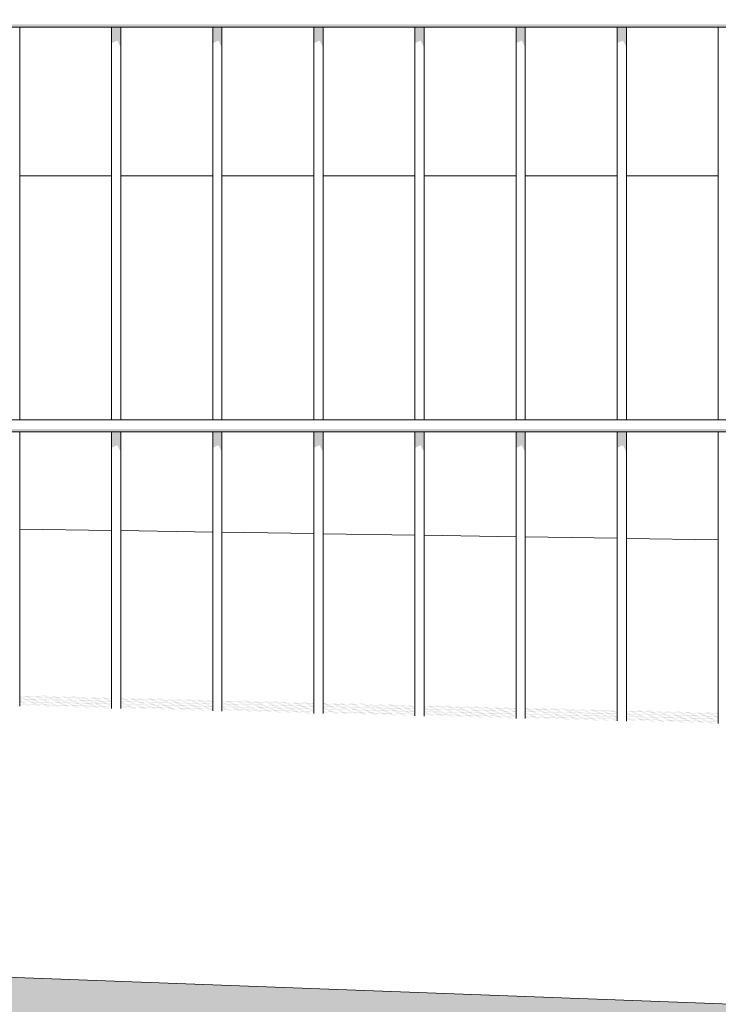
# Model space of a CAD drawing. Header units: metres. Extents: x -111 to -1, y -8 to 26.
# Tile 189 of 209: x -5.92 to -5.575, y -0.409 to 0.077. Entities that reach past the tile are written whole.
import ezdxf

# ---------------------------------------------------------------- set-up
doc = ezdxf.new("R2010")
doc.units = ezdxf.units.M
doc.header["$MEASUREMENT"] = 0
for name, color, linetype in [('40 Absturzsicherung', 7, 'Continuous'), ('60 Auffüllung gesamt', 7, 'Continuous'), ('80 Baukörperstudie', 7, 'Continuous'), ('94 Genehmigungsplanung Bemaßung', 7, 'Continuous')]:
    doc.layers.add(name, color=color, linetype=linetype)
doc.styles.add('ERSTELLTER_STIL_2', font='arial.ttf')
doc.dimstyles.new('ERSTELLTER_STIL__1', dxfattribs={"dimtxt": 0.25, "dimasz": 0.19, "dimexe": 0.18, "dimexo": 0.1, "dimgap": 0, "dimtad": 1, "dimtih": 1, "dimtoh": 1, "dimzin": 0, "dimdsep": 46, "dimtxsty": 'ERSTELLTER_STIL_2', "dimblk": 'ARROWHEAD_6', "dimblk1": 'ARROWHEAD_6', "dimblk2": 'ARROWHEAD_6', "dimcen": 0.09, "dimclrd": 7, "dimclre": 7, "dimclrt": 7, "dimazin": 0, "dimtfac": 1, "dimtdec": 4, "dimtmove": 0, "dimatfit": 3, "dimfxl": 1, "dimtolj": 1, "dimtzin": 0, "dimarcsym": 0})

# ---------------------------------------------------------------- blocks, each defined once
blk = doc.blocks.new('*D122', base_point=(-27236.13209, 0))
at = {"layer": '94 Genehmigungsplanung Bemaßung', "color": 7, "linetype": 'Continuous', "lineweight": 13}
for p, q in [((-17.34109, 9.38425), (-17.34109, 9.75925)), ((-2.34191, 9.38425), (-2.34191, 9.75925)), ((-17.24109, 9.67175), (-17.44109, 9.47175)), ((-2.44191, 9.47175), (-2.24191, 9.67175)), ((-17.34109, 9.57175), (-2.34191, 9.57175)), ((-2.34191, 9.57175), (-2.19191, 9.57175))]:
    blk.add_line(p, q, dxfattribs=at)
at = {"layer": '94 Genehmigungsplanung Bemaßung', "color": 7, "lineweight": 13, "insert": (-10.27049, 9.62175), "char_height": 0.25, "attachment_point": 7, "style": 'ERSTELLTER_STIL_2'}
blk.add_mtext('\\A1;{\\pql;\\fArial|b0|i0|c0|p0;\\W1.000000;15,00}', dxfattribs=at)
blk = doc.blocks.new('ARROWHEAD_6')
at = {"color": 0, "linetype": 'Continuous', "lineweight": 0}
for p, q in [((-0.5, -0.5), (0.5, 0.5)), ((0, 0), (-1, 0))]:
    blk.add_line(p, q, dxfattribs=at)

msp = doc.modelspace()

# ---------------------------------------------------------------- hatches: boundary and pattern name
at = {"layer": '40 Absturzsicherung', "linetype": 'Continuous', "lineweight": 0, "true_color": 0x000000}
for points in [[(-6.30269, 0.07496), (-6.30269, 0.07346), (-4.81805, 0.07346), (-4.81805, 0.07496)], [(-5.87192, 0.07346), (-5.87472, 0.07346), (-5.87472, 0.06558), (-5.87192, 0.06687)], [(-5.87192, 0.07346), (-5.87192, 0.06687), (-5.8702, 0.06351), (-5.8702, 0.07346)], [(-5.82472, 0.07346), (-5.82472, 0.06558), (-5.82192, 0.06687), (-5.82192, 0.07346)], [(-5.82192, 0.07346), (-5.82192, 0.06687), (-5.8202, 0.06351), (-5.8202, 0.07346)], [(-5.77472, 0.07346), (-5.77472, 0.06558), (-5.77192, 0.06687), (-5.77192, 0.07346)], [(-5.77192, 0.07346), (-5.77192, 0.06687), (-5.7702, 0.06351), (-5.7702, 0.07346)], [(-5.72192, 0.07346), (-5.72472, 0.07346), (-5.72472, 0.06558), (-5.72192, 0.06687)], [(-5.72192, 0.07346), (-5.72192, 0.06687), (-5.7202, 0.06351), (-5.7202, 0.07346)], [(-5.67192, 0.07346), (-5.67472, 0.07346), (-5.67472, 0.06558), (-5.67192, 0.06687)], [(-5.67192, 0.07346), (-5.67192, 0.06687), (-5.6702, 0.06351), (-5.6702, 0.07346)], [(-5.62472, 0.06558), (-5.62192, 0.06687), (-5.62192, 0.07346), (-5.62472, 0.07346)], [(-5.62192, 0.07346), (-5.62192, 0.06687), (-5.6202, 0.06351), (-5.6202, 0.07346)], [(-4.81805, -0.12504), (-6.30269, -0.12504), (-6.30269, -0.12654), (-4.81805, -0.12654)], [(-5.87192, -0.12654), (-5.87472, -0.12654), (-5.87472, -0.13442), (-5.87192, -0.13313)], [(-5.87192, -0.12654), (-5.87192, -0.13313), (-5.8702, -0.13649), (-5.8702, -0.12654)], [(-5.82472, -0.12654), (-5.82472, -0.13442), (-5.82192, -0.13313), (-5.82192, -0.12654)], [(-5.8202, -0.12654), (-5.82192, -0.12654), (-5.82192, -0.13313), (-5.8202, -0.13649)], [(-5.77472, -0.12654), (-5.77472, -0.13442), (-5.77192, -0.13313), (-5.77192, -0.12654)], [(-5.77192, -0.12654), (-5.77192, -0.13313), (-5.7702, -0.13649), (-5.7702, -0.12654)], [(-5.72192, -0.12654), (-5.72472, -0.12654), (-5.72472, -0.13442), (-5.72192, -0.13313)], [(-5.72192, -0.12654), (-5.72192, -0.13313), (-5.7202, -0.13649), (-5.7202, -0.12654)], [(-5.67472, -0.12654), (-5.67472, -0.13442), (-5.67192, -0.13313), (-5.67192, -0.12654)], [(-5.67192, -0.12654), (-5.67192, -0.13313), (-5.6702, -0.13649), (-5.6702, -0.12654)], [(-5.62472, -0.12654), (-5.62472, -0.13442), (-5.62192, -0.13313), (-5.62192, -0.12654)], [(-5.62192, -0.12654), (-5.62192, -0.13313), (-5.6202, -0.13649), (-5.6202, -0.12654)]]:
    msp.add_hatch(color=18, dxfattribs=at).paths.add_polyline_path(points)
at = {"layer": '60 Auffüllung gesamt', "linetype": 'Continuous', "lineweight": 18, "true_color": 0xffa8a8}
h = msp.add_hatch(dxfattribs=at)
h.set_pattern_fill('Boden__gewachsen_0001', color=21, style=0, pattern_type=2)
h.set_pattern_definition([(45, (-27236.1321, 0), (-0.2121320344, 0.2121320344), []), (45, (-27236.2028, 0.0707), (-0.424264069, 0.424264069), []), (45, (-27236.2735, 0.1414), (-0.424264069, 0.424264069), []), (135, (-27236.34423, 0.21213), (0.07071067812, 0.07071067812), [0.3, -0.3])])
h.paths.add_polyline_path([(-111.24357, -1.57011), (-104.7799, -1.5203), (-101.31768, -1.52609), (-81.13487, -1.68587), (-78.0305, -1.69231), (-73.09244, -1.29729), (-53.27611, -1.46265), (-37.93929, -1.20314), (-33.92505, -1.57994), (-30.57583, -1.539), (-30.52972, -1.53984), (-18.28291, -1.49433), (-18.17565, -1.49625), (-18.06839, -1.4982), (-17.96123, -1.50016), (-17.85431, -1.50214), (-17.74775, -1.50414), (-10.34333, -1.38075), (-2.34802, -1.24921), (-2.34802, -2.5), (-2.34191, -2.5), (-2.34191, -0.52415), (-2.7288, -0.51455), (-3.17547, -0.498), (-3.1746, -0.4985), (-3.1746, -0.5015), (-3.1772, -0.503), (-3.1798, -0.5015), (-3.1798, -0.4985), (-3.17872, -0.49788), (-3.18723, -0.49756), (-3.1856, -0.4985), (-3.1856, -0.5015), (-3.1882, -0.503), (-3.1908, -0.5015), (-3.1908, -0.4985), (-3.18906, -0.49749), (-16.61655, 0), (-17.18371, 0), (-17.23666, -0.00037), (-60.0718, -0.00885), (-60.91338, 0), (-63.38529, 0), (-64.41347, -0.00889), (-107.71378, -0.02367), (-108.63913, -0.02371), (-108.90479, -0.06194), (-111.24357, -0.84382)])
h.paths.add_polyline_path([(-10.9964, -0.56071), (-10.9938, -0.55921), (-10.9912, -0.56071), (-10.9912, -0.56371), (-10.9938, -0.56521), (-10.9964, -0.56371)], flags=0)
h.paths.add_polyline_path([(-10.9938, -0.76521), (-10.9964, -0.76371), (-10.9964, -0.76071), (-10.9938, -0.75921), (-10.9912, -0.76071), (-10.9912, -0.76371)], flags=0)
h.paths.add_polyline_path([(-10.9964, -0.36371), (-10.9964, -0.36071), (-10.9938, -0.35921), (-10.9912, -0.36071), (-10.9912, -0.36371), (-10.9938, -0.36521)], flags=0)
h.paths.add_polyline_path([(-10.9828, -0.56521), (-10.9854, -0.56371), (-10.9854, -0.56071), (-10.9828, -0.55921), (-10.9802, -0.56071), (-10.9802, -0.56371)], flags=0)
h.paths.add_polyline_path([(-10.9854, -0.36071), (-10.9828, -0.35921), (-10.9802, -0.36071), (-10.9802, -0.36371), (-10.9828, -0.36521), (-10.9854, -0.36371)], flags=0)
h.paths.add_polyline_path([(-10.9854, -0.76071), (-10.9828, -0.75921), (-10.9802, -0.76071), (-10.9802, -0.76371), (-10.9828, -0.76521), (-10.9854, -0.76371)], flags=0)
h.paths.add_polyline_path([(-3.1908, -1.0985), (-3.1882, -1.097), (-3.1856, -1.0985), (-3.1856, -1.1015), (-3.1882, -1.103), (-3.1908, -1.1015)], flags=0)
h.paths.add_polyline_path([(-3.1908, -0.7015), (-3.1908, -0.6985), (-3.1882, -0.697), (-3.1856, -0.6985), (-3.1856, -0.7015), (-3.1882, -0.703)], flags=0)
h.paths.add_polyline_path([(-3.1908, -0.8985), (-3.1882, -0.897), (-3.1856, -0.8985), (-3.1856, -0.9015), (-3.1882, -0.903), (-3.1908, -0.9015)], flags=0)
h.paths.add_polyline_path([(-3.1798, -0.7015), (-3.1798, -0.6985), (-3.1772, -0.697), (-3.1746, -0.6985), (-3.1746, -0.7015), (-3.1772, -0.703)], flags=0)
h.paths.add_polyline_path([(-3.1798, -1.1015), (-3.1798, -1.0985), (-3.1772, -1.097), (-3.1746, -1.0985), (-3.1746, -1.1015), (-3.1772, -1.103)], flags=0)
h.paths.add_polyline_path([(-3.1798, -0.8985), (-3.1772, -0.897), (-3.1746, -0.8985), (-3.1746, -0.9015), (-3.1772, -0.903), (-3.1798, -0.9015)], flags=0)
at = {"layer": '60 Auffüllung gesamt', "linetype": 'Continuous', "lineweight": 0, "true_color": 0x000000}
for points in [[(-5.9202, -0.25732), (-5.9202, -0.25739), (-5.88653, -0.25822), (-5.87472, -0.25862), (-5.87472, -0.25856), (-5.88, -0.25838), (-5.87472, -0.25851), (-5.87472, -0.25845), (-5.88714, -0.25814), (-5.89074, -0.25802), (-5.87472, -0.25841), (-5.87472, -0.25835), (-5.89789, -0.25777), (-5.9202, -0.25702), (-5.9202, -0.25708), (-5.90441, -0.25761), (-5.9202, -0.25722), (-5.9202, -0.25729), (-5.89727, -0.25786), (-5.89367, -0.25798)], [(-5.9202, -0.25754), (-5.87472, -0.25908), (-5.87472, -0.25902), (-5.9202, -0.25747)], [(-5.9202, -0.25799), (-5.87472, -0.25954), (-5.87472, -0.25948), (-5.9202, -0.25793)], [(-5.91116, -0.2569), (-5.91118, -0.25693), (-5.87472, -0.25816), (-5.87472, -0.2581), (-5.90841, -0.25696)], [(-5.9202, -0.25861), (-5.9202, -0.25868), (-5.89585, -0.25928), (-5.87472, -0.26), (-5.87472, -0.25994), (-5.88933, -0.25944), (-5.87472, -0.2598), (-5.87472, -0.25973), (-5.89647, -0.2592), (-5.90007, -0.25908), (-5.87472, -0.2597), (-5.87472, -0.25963), (-5.90721, -0.25883), (-5.9202, -0.25839), (-5.9202, -0.25845), (-5.91374, -0.25867), (-5.9202, -0.25851), (-5.9202, -0.25858), (-5.90659, -0.25891), (-5.903, -0.25904)], [(-5.87472, -0.26046), (-5.87472, -0.26039), (-5.9202, -0.25885), (-5.9202, -0.25891)], [(-5.9202, -0.25937), (-5.87472, -0.26091), (-5.87472, -0.26085), (-5.9202, -0.25931)], [(-5.9202, -0.25997), (-5.90518, -0.26034), (-5.87472, -0.26137), (-5.87472, -0.26131), (-5.89865, -0.2605), (-5.87472, -0.26109), (-5.87472, -0.26102), (-5.9058, -0.26025), (-5.90939, -0.26013), (-5.87472, -0.26099), (-5.87472, -0.26092), (-5.91654, -0.25989), (-5.9202, -0.25977), (-5.9202, -0.25987), (-5.91592, -0.25997), (-5.91232, -0.26009), (-5.9202, -0.2599)], [(-5.87472, -0.26183), (-5.87472, -0.26177), (-5.9202, -0.26022), (-5.9202, -0.26028)], [(-5.9202, -0.26109), (-5.9202, -0.26125), (-5.91451, -0.26139), (-5.87472, -0.26275), (-5.87472, -0.26269), (-5.90798, -0.26156), (-5.87472, -0.26238), (-5.87472, -0.26231), (-5.91512, -0.26131), (-5.91872, -0.26119), (-5.8761, -0.26224), (-5.87472, -0.26229), (-5.87472, -0.26221), (-5.87672, -0.26216), (-5.9202, -0.26068), (-5.9202, -0.26074), (-5.88325, -0.262)], [(-5.9202, -0.26166), (-5.88513, -0.26285), (-5.87849, -0.26302), (-5.9202, -0.2616)], [(-5.8702, -0.25856), (-5.8702, -0.25862), (-5.83738, -0.25943), (-5.82472, -0.25986), (-5.82472, -0.2598), (-5.83086, -0.25959), (-5.82472, -0.25975), (-5.82472, -0.25968), (-5.838, -0.25935), (-5.8416, -0.25923), (-5.82472, -0.25965), (-5.82472, -0.25958), (-5.84874, -0.25899), (-5.8702, -0.25826), (-5.8702, -0.25832), (-5.85527, -0.25883), (-5.8702, -0.25846), (-5.8702, -0.25852), (-5.84812, -0.25907), (-5.84453, -0.25919)], [(-5.8702, -0.25878), (-5.82472, -0.26032), (-5.82472, -0.26026), (-5.8702, -0.25872)], [(-5.8702, -0.25923), (-5.82472, -0.26078), (-5.82472, -0.26072), (-5.8702, -0.25917)], [(-5.8702, -0.25991), (-5.84671, -0.26049), (-5.82472, -0.26124), (-5.82472, -0.26118), (-5.84018, -0.26065), (-5.82472, -0.26103), (-5.82472, -0.26097), (-5.84733, -0.26041), (-5.85092, -0.26029), (-5.82472, -0.26093), (-5.82472, -0.26087), (-5.85807, -0.26004), (-5.8702, -0.25963), (-5.8702, -0.25969), (-5.8646, -0.25988), (-5.8702, -0.25975), (-5.8702, -0.25981), (-5.85745, -0.26013), (-5.85386, -0.26025), (-5.8702, -0.25985)], [(-5.82472, -0.2617), (-5.82472, -0.26164), (-5.8702, -0.26009), (-5.8702, -0.26015)], [(-5.8702, -0.2612), (-5.85604, -0.26155), (-5.82472, -0.26261), (-5.82472, -0.26255), (-5.84951, -0.26171), (-5.82472, -0.26232), (-5.82472, -0.26225), (-5.85665, -0.26147), (-5.86025, -0.26134), (-5.82472, -0.26222), (-5.82472, -0.26209), (-5.8702, -0.26055), (-5.8702, -0.26061), (-5.82478, -0.26215), (-5.8674, -0.2611), (-5.8702, -0.26101), (-5.8702, -0.2611), (-5.86678, -0.26118), (-5.86318, -0.26131), (-5.8702, -0.26113)], [(-5.8702, -0.26146), (-5.8702, -0.26153), (-5.82472, -0.26307), (-5.82472, -0.26301)], [(-5.8702, -0.26232), (-5.8702, -0.26249), (-5.86536, -0.26261), (-5.82472, -0.26399), (-5.82472, -0.26393), (-5.85884, -0.26277), (-5.82472, -0.26361), (-5.82472, -0.26354), (-5.86598, -0.26252), (-5.86958, -0.2624), (-5.82696, -0.26345), (-5.82472, -0.26353), (-5.82472, -0.26344), (-5.82758, -0.26337), (-5.8702, -0.26192), (-5.8702, -0.26198), (-5.83411, -0.26321)], [(-5.86202, -0.25811), (-5.86204, -0.25814), (-5.82472, -0.25941), (-5.82472, -0.25935), (-5.85927, -0.25817)], [(-5.8202, -0.25986), (-5.78824, -0.26065), (-5.77472, -0.26111), (-5.77472, -0.26104), (-5.78171, -0.26081), (-5.77472, -0.26098), (-5.77472, -0.26091), (-5.78886, -0.26056), (-5.79245, -0.26044), (-5.77472, -0.26088), (-5.77472, -0.26081), (-5.7996, -0.2602), (-5.8202, -0.2595), (-5.8202, -0.25956), (-5.80613, -0.26004), (-5.8202, -0.25969), (-5.8202, -0.25976), (-5.79898, -0.26028), (-5.79539, -0.2604), (-5.8202, -0.25979)], [(-5.8202, -0.26002), (-5.77472, -0.26156), (-5.77472, -0.2615), (-5.8202, -0.25996)], [(-5.77472, -0.26202), (-5.77472, -0.26196), (-5.8202, -0.26042), (-5.8202, -0.26048)], [(-5.8202, -0.26108), (-5.8202, -0.26115), (-5.79757, -0.2617), (-5.77472, -0.26248), (-5.77472, -0.26242), (-5.79104, -0.26186), (-5.77472, -0.26227), (-5.77472, -0.2622), (-5.79818, -0.26162), (-5.80178, -0.2615), (-5.77472, -0.26217), (-5.77472, -0.2621), (-5.80893, -0.26126), (-5.8202, -0.26087), (-5.8202, -0.26093), (-5.81545, -0.2611), (-5.8202, -0.26098), (-5.8202, -0.26105), (-5.80831, -0.26134), (-5.80471, -0.26146)], [(-5.8202, -0.26139), (-5.77472, -0.26294), (-5.77472, -0.26288), (-5.8202, -0.26133)], [(-5.8202, -0.26237), (-5.8202, -0.26243), (-5.80689, -0.26276), (-5.77472, -0.26385), (-5.77472, -0.26379), (-5.80037, -0.26292), (-5.77472, -0.26355), (-5.77472, -0.26349), (-5.80751, -0.26268), (-5.81111, -0.26256), (-5.77472, -0.26345), (-5.77472, -0.26334), (-5.8202, -0.26179), (-5.8202, -0.26185), (-5.77564, -0.26337), (-5.81825, -0.26231), (-5.8202, -0.26225), (-5.8202, -0.26233), (-5.81763, -0.2624), (-5.81404, -0.26252)], [(-5.8202, -0.26277), (-5.77472, -0.26431), (-5.77472, -0.26425), (-5.8202, -0.26271)], [(-5.81288, -0.25932), (-5.8129, -0.25935), (-5.77472, -0.26065), (-5.77472, -0.26059), (-5.81012, -0.25938)], [(-5.7702, -0.26102), (-5.7702, -0.26109), (-5.7391, -0.26186), (-5.72472, -0.26235), (-5.72472, -0.26229), (-5.73257, -0.26202), (-5.72472, -0.26221), (-5.72472, -0.26215), (-5.73972, -0.26178), (-5.74331, -0.26165), (-5.72472, -0.26211), (-5.72472, -0.26205), (-5.75046, -0.26141), (-5.7702, -0.26074), (-5.7702, -0.2608), (-5.75698, -0.26125), (-5.7702, -0.26092), (-5.7702, -0.26099), (-5.74984, -0.26149), (-5.74624, -0.26162)], [(-5.7702, -0.2612), (-5.7702, -0.26126), (-5.72472, -0.26281), (-5.72472, -0.26274)], [(-5.7702, -0.26172), (-5.72472, -0.26326), (-5.72472, -0.2632), (-5.7702, -0.26166)], [(-5.7702, -0.26238), (-5.74842, -0.26292), (-5.72472, -0.26372), (-5.72472, -0.26366), (-5.7419, -0.26308), (-5.72472, -0.2635), (-5.72472, -0.26343), (-5.74904, -0.26283), (-5.75264, -0.26271), (-5.72472, -0.2634), (-5.72472, -0.26333), (-5.75978, -0.26247), (-5.7702, -0.26211), (-5.7702, -0.26218), (-5.76631, -0.26231), (-5.7702, -0.26221), (-5.7702, -0.26228), (-5.75917, -0.26255), (-5.75557, -0.26267), (-5.7702, -0.26231)], [(-5.7702, -0.26263), (-5.72472, -0.26418), (-5.72472, -0.26412), (-5.7702, -0.26257)], [(-5.76375, -0.26056), (-5.72472, -0.26189), (-5.72472, -0.26183), (-5.76098, -0.2606), (-5.76373, -0.26054)], [(-5.7202, -0.26232), (-5.68996, -0.26307), (-5.67472, -0.26359), (-5.67472, -0.26353), (-5.68343, -0.26323), (-5.67472, -0.26345), (-5.67472, -0.26338), (-5.69057, -0.26299), (-5.69417, -0.26287), (-5.67472, -0.26335), (-5.67472, -0.26328), (-5.70131, -0.26262), (-5.7202, -0.26198), (-5.7202, -0.26204), (-5.70784, -0.26246), (-5.7202, -0.26216), (-5.7202, -0.26222), (-5.7007, -0.26271), (-5.6971, -0.26283), (-5.7202, -0.26226)], [(-5.67472, -0.26405), (-5.67472, -0.26399), (-5.7202, -0.26244), (-5.7202, -0.2625)], [(-5.71459, -0.26175), (-5.71461, -0.26177), (-5.67472, -0.26313), (-5.67472, -0.26307), (-5.71184, -0.26181)], [(-5.87472, -0.2632), (-5.87472, -0.26314), (-5.87833, -0.26302), (-5.88497, -0.26286)], [(-5.8702, -0.26284), (-5.8702, -0.2629), (-5.83511, -0.26409), (-5.82847, -0.26426)], [(-5.82472, -0.26445), (-5.82472, -0.26439), (-5.82831, -0.26426), (-5.83496, -0.2641)], [(-5.8202, -0.26355), (-5.8202, -0.26362), (-5.77782, -0.26467), (-5.77472, -0.26477), (-5.77472, -0.26468), (-5.77844, -0.26458), (-5.8202, -0.26316), (-5.8202, -0.26323), (-5.78496, -0.26442)], [(-5.8202, -0.26372), (-5.81622, -0.26382), (-5.77472, -0.26523), (-5.77472, -0.26517), (-5.80969, -0.26398), (-5.77472, -0.26484), (-5.77472, -0.26478), (-5.81684, -0.26374), (-5.8202, -0.26362)], [(-5.8202, -0.26408), (-5.8202, -0.26414), (-5.78512, -0.26533), (-5.77848, -0.2655)], [(-5.78496, -0.26534), (-5.77472, -0.26569), (-5.77472, -0.26563), (-5.77832, -0.2655)], [(-5.7702, -0.2636), (-5.7702, -0.26367), (-5.75775, -0.26397), (-5.72472, -0.2651), (-5.72472, -0.26504), (-5.75122, -0.26413), (-5.72472, -0.26479), (-5.72472, -0.26472), (-5.75837, -0.26389), (-5.76196, -0.26377), (-5.72472, -0.26469), (-5.72472, -0.26458), (-5.7702, -0.26303), (-5.7702, -0.26309), (-5.72649, -0.26458), (-5.76911, -0.26353), (-5.7702, -0.26349), (-5.7702, -0.26357), (-5.76849, -0.26361), (-5.7649, -0.26373)], [(-5.7702, -0.26395), (-5.7702, -0.26401), (-5.72472, -0.26555), (-5.72472, -0.26549)], [(-5.7702, -0.26495), (-5.76708, -0.26503), (-5.72472, -0.26647), (-5.72472, -0.26641), (-5.76055, -0.26519), (-5.72472, -0.26608), (-5.72472, -0.26591), (-5.72929, -0.2658), (-5.7702, -0.26441), (-5.7702, -0.26447), (-5.73582, -0.26563), (-5.7702, -0.26479), (-5.7702, -0.26485), (-5.72868, -0.26588), (-5.72508, -0.266), (-5.76769, -0.26495), (-5.7702, -0.26486)], [(-5.7702, -0.26538), (-5.73513, -0.26657), (-5.72849, -0.26674), (-5.7702, -0.26532)], [(-5.72472, -0.26693), (-5.72472, -0.26687), (-5.72833, -0.26674), (-5.73497, -0.26658)], [(-5.7202, -0.26296), (-5.67472, -0.2645), (-5.67472, -0.26444), (-5.7202, -0.2629)], [(-5.7202, -0.26361), (-5.69928, -0.26413), (-5.67472, -0.26496), (-5.67472, -0.2649), (-5.69275, -0.26429), (-5.67472, -0.26473), (-5.67472, -0.26467), (-5.6999, -0.26405), (-5.70349, -0.26392), (-5.67472, -0.26463), (-5.67472, -0.26457), (-5.71064, -0.26368), (-5.7202, -0.26336), (-5.7202, -0.26342), (-5.71717, -0.26352), (-5.7202, -0.26345), (-5.7202, -0.26351), (-5.71002, -0.26376), (-5.70643, -0.26389), (-5.7202, -0.26355)], [(-5.67472, -0.26542), (-5.67472, -0.26536), (-5.7202, -0.26381), (-5.7202, -0.26388)], [(-5.7202, -0.2649), (-5.70861, -0.26519), (-5.67472, -0.26634), (-5.67472, -0.26628), (-5.70208, -0.26535), (-5.67472, -0.26602), (-5.67472, -0.26595), (-5.70923, -0.2651), (-5.71282, -0.26498), (-5.67472, -0.26592), (-5.67472, -0.26582), (-5.7202, -0.26427), (-5.7202, -0.26433), (-5.67735, -0.26579), (-5.71997, -0.26474), (-5.7202, -0.26473), (-5.7202, -0.2648), (-5.71935, -0.26482), (-5.71575, -0.26494), (-5.7202, -0.26483)], [(-5.7202, -0.26519), (-5.7202, -0.26525), (-5.67472, -0.2668), (-5.67472, -0.26673)], [(-5.7202, -0.26619), (-5.71793, -0.26624), (-5.67472, -0.26771), (-5.67472, -0.26765), (-5.71141, -0.2664), (-5.67472, -0.26731), (-5.67472, -0.26714), (-5.68015, -0.26701), (-5.7202, -0.26565), (-5.7202, -0.26571), (-5.68668, -0.26685), (-5.7202, -0.26602), (-5.7202, -0.26609), (-5.67953, -0.26709), (-5.67594, -0.26721), (-5.71855, -0.26616), (-5.7202, -0.26611)], [(-5.7202, -0.26662), (-5.68512, -0.26782), (-5.67847, -0.26798), (-5.7202, -0.26656)], [(-5.6702, -0.26349), (-5.6702, -0.26356), (-5.64081, -0.26428), (-5.62472, -0.26483), (-5.62472, -0.26477), (-5.63428, -0.26444), (-5.62472, -0.26468), (-5.62472, -0.26461), (-5.64143, -0.2642), (-5.64503, -0.26408), (-5.62472, -0.26458), (-5.62472, -0.26451), (-5.65217, -0.26384), (-5.6702, -0.26322), (-5.6702, -0.26328), (-5.6587, -0.26367), (-5.6702, -0.26339), (-5.6702, -0.26346), (-5.65155, -0.26392), (-5.64796, -0.26404)], [(-5.62472, -0.26529), (-5.62472, -0.26523), (-5.6702, -0.26368), (-5.6702, -0.26374)], [(-5.6702, -0.26414), (-5.6702, -0.2642), (-5.62472, -0.26575), (-5.62472, -0.26569)], [(-5.6702, -0.26478), (-5.6702, -0.26485), (-5.65014, -0.26534), (-5.62472, -0.2662), (-5.62472, -0.26614), (-5.64361, -0.2655), (-5.62472, -0.26597), (-5.62472, -0.2659), (-5.65076, -0.26526), (-5.65435, -0.26514), (-5.62472, -0.26587), (-5.62472, -0.2658), (-5.6615, -0.26489), (-5.6702, -0.2646), (-5.6702, -0.26466), (-5.66802, -0.26473), (-5.6702, -0.26468), (-5.6702, -0.26475), (-5.66088, -0.26498), (-5.65728, -0.2651)], [(-5.6702, -0.26506), (-5.6702, -0.26512), (-5.62472, -0.26666), (-5.62472, -0.2666)], [(-5.6702, -0.26607), (-5.6702, -0.26613), (-5.65947, -0.2664), (-5.62472, -0.26758), (-5.62472, -0.26752), (-5.65294, -0.26656), (-5.62472, -0.26725), (-5.62472, -0.26719), (-5.66008, -0.26632), (-5.66368, -0.26619), (-5.62472, -0.26715), (-5.62472, -0.26706), (-5.6702, -0.26551), (-5.6702, -0.26557), (-5.62821, -0.267), (-5.6702, -0.26597), (-5.6702, -0.26603), (-5.66661, -0.26615)], [(-5.6702, -0.26643), (-5.6702, -0.26649), (-5.62472, -0.26804), (-5.62472, -0.26798)], [(-5.6702, -0.26742), (-5.66879, -0.26746), (-5.62472, -0.26895), (-5.62472, -0.26889), (-5.66226, -0.26762), (-5.62472, -0.26854), (-5.62472, -0.26838), (-5.63101, -0.26822), (-5.6702, -0.26689), (-5.6702, -0.26695), (-5.63753, -0.26806), (-5.6702, -0.26725), (-5.6702, -0.26732), (-5.63039, -0.2683), (-5.62679, -0.26842), (-5.66941, -0.26737), (-5.6702, -0.26735)], [(-5.66547, -0.26299), (-5.62472, -0.26437), (-5.62472, -0.26431), (-5.6627, -0.26302), (-5.66545, -0.26296)], [(-5.6202, -0.26472), (-5.6202, -0.26479), (-5.59167, -0.26549), (-5.57472, -0.26607), (-5.57472, -0.26601), (-5.58514, -0.26566), (-5.57472, -0.26591), (-5.57472, -0.26585), (-5.59229, -0.26541), (-5.59588, -0.26529), (-5.57472, -0.26581), (-5.57472, -0.26575), (-5.60303, -0.26505), (-5.6202, -0.26446), (-5.6202, -0.26453), (-5.60956, -0.26489), (-5.6202, -0.26462), (-5.6202, -0.26469), (-5.60241, -0.26513), (-5.59881, -0.26525)], [(-5.6202, -0.26492), (-5.6202, -0.26498), (-5.57472, -0.26653), (-5.57472, -0.26647)], [(-5.6202, -0.26544), (-5.57472, -0.26699), (-5.57472, -0.26693), (-5.6202, -0.26538)], [(-5.6202, -0.26601), (-5.6202, -0.26608), (-5.601, -0.26655), (-5.57472, -0.26745), (-5.57472, -0.26738), (-5.59447, -0.26671), (-5.57472, -0.2672), (-5.57472, -0.26713), (-5.60161, -0.26647), (-5.60521, -0.26635), (-5.57472, -0.2671), (-5.57472, -0.26703), (-5.61235, -0.26611), (-5.6202, -0.26584), (-5.6202, -0.2659), (-5.61888, -0.26594), (-5.6202, -0.26591), (-5.6202, -0.26598), (-5.61174, -0.26619), (-5.60814, -0.26631)], [(-5.6202, -0.2663), (-5.6202, -0.26636), (-5.57472, -0.2679), (-5.57472, -0.26784)], [(-5.6202, -0.26737), (-5.61032, -0.26761), (-5.57472, -0.26882), (-5.57472, -0.26876), (-5.60379, -0.26777), (-5.57472, -0.26849), (-5.57472, -0.26842), (-5.61094, -0.26753), (-5.61454, -0.26741), (-5.57472, -0.26839), (-5.57472, -0.2683), (-5.6202, -0.26676), (-5.6202, -0.26682), (-5.57907, -0.26821), (-5.6202, -0.2672), (-5.6202, -0.26727), (-5.61747, -0.26737), (-5.6202, -0.2673)], [(-5.6202, -0.26767), (-5.6202, -0.26773), (-5.57472, -0.26928), (-5.57472, -0.26922)], [(-5.61631, -0.26417), (-5.61632, -0.2642), (-5.57472, -0.26561), (-5.57472, -0.26555), (-5.61355, -0.26423)], [(-5.67472, -0.26817), (-5.67472, -0.26811), (-5.67832, -0.26799), (-5.68496, -0.26782)], [(-5.6702, -0.2678), (-5.6702, -0.26787), (-5.63512, -0.26906), (-5.62848, -0.26922)], [(-5.62833, -0.26923), (-5.63497, -0.26906), (-5.62472, -0.26941), (-5.62472, -0.26935)], [(-5.6202, -0.26859), (-5.6202, -0.26865), (-5.61965, -0.26867), (-5.57472, -0.27019), (-5.57472, -0.27013), (-5.61312, -0.26883), (-5.57472, -0.26978), (-5.57472, -0.26961), (-5.58186, -0.26943), (-5.6202, -0.26813), (-5.6202, -0.26819), (-5.58839, -0.26927), (-5.6202, -0.26849), (-5.6202, -0.26855), (-5.58125, -0.26951), (-5.57765, -0.26964)], [(-5.6202, -0.26905), (-5.6202, -0.26911), (-5.58513, -0.2703), (-5.57849, -0.27046)], [(-5.58495, -0.2703), (-5.57472, -0.27065), (-5.57472, -0.27059), (-5.57831, -0.27047)]]:
    msp.add_hatch(color=18, dxfattribs=at).paths.add_polyline_path(points)

# ---------------------------------------------------------------- linework, layer by layer
at = {"layer": '40 Absturzsicherung', "color": 7, "linetype": 'Continuous', "lineweight": 13}
for p, q in [((-6.30269, 0.07346), (-4.81804, 0.07346)), ((-5.9202, -0.12054), (-5.9202, 0.07346)), ((-5.87472, -0.12054), (-5.87472, 0.07346)), ((-5.8702, -0.12054), (-5.8702, 0.07346)), ((-5.82472, -0.12054), (-5.82472, 0.07346)), ((-5.8202, -0.12054), (-5.8202, 0.07346)), ((-5.77472, -0.12054), (-5.77472, 0.07346)), ((-5.7702, -0.12054), (-5.7702, 0.07346)), ((-5.72472, -0.12054), (-5.72472, 0.07346)), ((-5.7202, -0.12054), (-5.7202, 0.07346)), ((-5.67472, -0.12054), (-5.67472, 0.07346)), ((-5.6702, -0.12054), (-5.6702, 0.07346)), ((-5.62472, -0.12054), (-5.62472, 0.07346)), ((-5.6202, -0.12054), (-5.6202, 0.07346)), ((-5.57472, -0.12054), (-5.57472, 0.07346)), ((-6.30269, -0.12054), (-4.81804, -0.12054)), ((-6.30269, -0.12654), (-4.81804, -0.12654)), ((-5.9202, -0.26206), (-5.9202, -0.12654)), ((-5.87472, -0.26318), (-5.87472, -0.12654)), ((-5.8702, -0.2633), (-5.8702, -0.12654)), ((-5.82472, -0.26442), (-5.82472, -0.12654)), ((-5.8202, -0.26454), (-5.8202, -0.12654)), ((-5.77472, -0.26566), (-5.77472, -0.12654)), ((-5.7702, -0.26579), (-5.7702, -0.12654)), ((-5.72472, -0.2669), (-5.72472, -0.12654)), ((-5.7202, -0.26703), (-5.7202, -0.12654)), ((-5.67472, -0.26814), (-5.67472, -0.12654)), ((-5.6702, -0.26827), (-5.6702, -0.12654)), ((-5.62472, -0.26938), (-5.62472, -0.12654)), ((-5.6202, -0.26951), (-5.6202, -0.12654)), ((-5.57472, -0.27063), (-5.57472, -0.12654))]:
    msp.add_line(p, q, dxfattribs=at)
at = {"layer": '60 Auffüllung gesamt', "color": 8, "linetype": 'Continuous', "lineweight": 18}
for p, q in [((-5.87472, -0.17525), (-5.9202, -0.17455)), ((-5.82472, -0.17603), (-5.8702, -0.17532)), ((-5.77472, -0.1768), (-5.8202, -0.1761)), ((-5.72472, -0.17758), (-5.7702, -0.17687)), ((-5.67472, -0.17835), (-5.7202, -0.17765)), ((-5.62472, -0.17913), (-5.6702, -0.17842)), ((-5.57472, -0.1799), (-5.6202, -0.1792))]:
    msp.add_line(p, q, dxfattribs=at)
at = {"layer": '60 Auffüllung gesamt', "color": 7, "linetype": 'Continuous', "lineweight": 18, "flags": 128}
msp.add_lwpolyline([(-2.34191, -0.52415), (-2.7288, -0.51455), (-16.61655, 0), (-17.18371, 0), (-17.23666, -0.00037), (-60.0718, -0.00885), (-60.91338, 0), (-63.38529, 0), (-64.41347, -0.00889), (-107.71378, -0.02367), (-108.63913, -0.02371), (-108.90479, -0.06194), (-111.24357, -0.84382)], dxfattribs=at)
at = {"layer": '80 Baukörperstudie', "color": 7, "linetype": 'Continuous', "lineweight": 13}
for p, q in [((-5.87472, 0), (-5.9202, 0)), ((-5.82472, 0), (-5.8702, 0)), ((-5.77472, 0), (-5.8202, 0)), ((-5.72472, 0), (-5.7702, 0)), ((-5.67472, 0), (-5.7202, 0)), ((-5.62472, 0), (-5.6702, 0)), ((-5.57472, 0), (-5.6202, 0))]:
    msp.add_line(p, q, dxfattribs=at)

# ---------------------------------------------------------------- dimensions: what is measured, and where the dimension line sits
at = {"layer": '94 Genehmigungsplanung Bemaßung', "color": 7, "linetype": 'Continuous', "lineweight": 13}
dim = msp.add_linear_dim(base=(-2.34191, 9.57175), p1=(-17.34109, -0.4), p2=(-2.34191, 25.35), dimstyle='ERSTELLTER_STIL__1', dxfattribs=at)
dim.commit()
dim.dimension.update_dxf_attribs({"geometry": '*D122', "text_midpoint": (-9.85171, 9.74675), "dimtype": 160})

doc.saveas('drawing.dxf')
